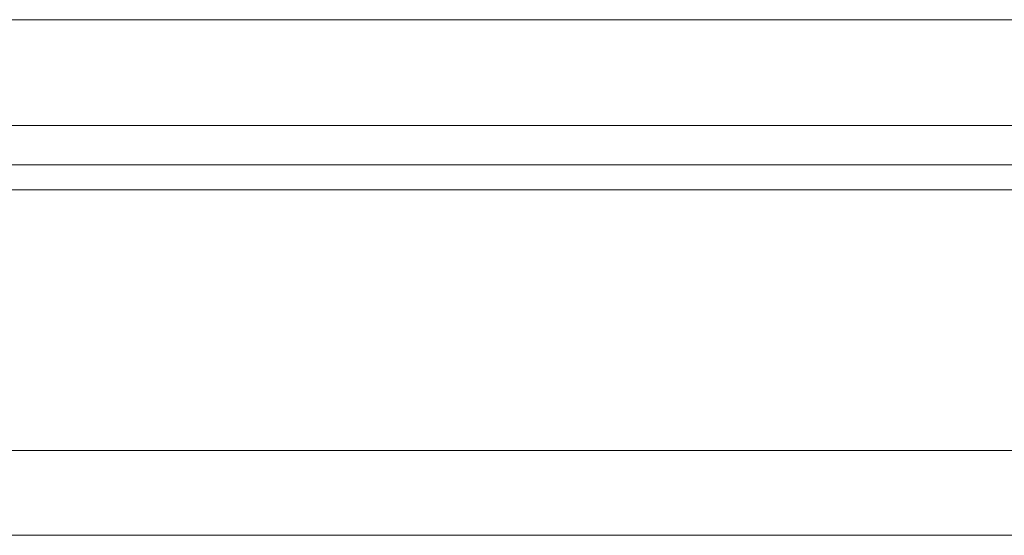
# Model space of a CAD drawing. Header units: millimetres. Extents: x 18 to 344, y 371 to 485.
# Tile 34 of 53: x 261.99 to 275.93, y 391.28 to 398.58. Entities that reach past the tile are written whole.
import ezdxf

# ---------------------------------------------------------------- set-up
doc = ezdxf.new("R2010")
doc.units = ezdxf.units.MM
doc.layers.add('OUT', color=3, linetype='Continuous')

msp = doc.modelspace()

# ---------------------------------------------------------------- linework, layer by layer
at = {"layer": 'OUT', "color": 0, "linetype": 'Continuous', "lineweight": 15}
for p, q in [((242.65, 398.583), (281.326, 398.583)), ((217.988, 397.083), (305.988, 397.083)), ((337.988, 396.529), (189.562, 396.529)), ((317.988, 396.176), (189.508, 396.176)), ((337.988, 392.483), (188.385, 392.483)), ((317.988, 391.283), (151.988, 391.283))]:
    msp.add_line(p, q, dxfattribs=at)

doc.saveas('drawing.dxf')
